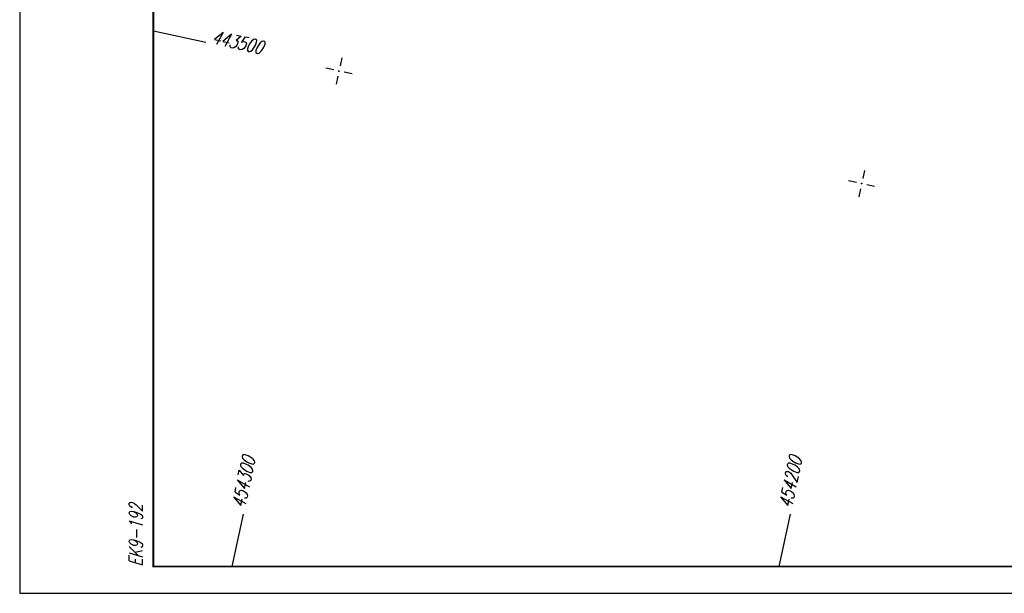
# Model space of a CAD drawing. Extents: x 0 to 1135, y 0 to 420.
# Tile 1 of 48: x 0 to 184, y 0 to 107. Entities that reach past the tile are written whole.
import ezdxf

# ---------------------------------------------------------------- set-up
doc = ezdxf.new("R2010")
doc.units = 0
doc.header["$LTSCALE"] = 2
doc.header["$MEASUREMENT"] = 0
doc.linetypes.add('AUSGEZOGEN', pattern=[0])
doc.layers.get('0').update_dxf_attribs({"linetype": 'AUSGEZOGEN'})
for name, color, linetype in [('FBR', 8, 'CONTINUOUS'), ('NETZ', 250, 'CONTINUOUS'), ('RAHMEN', 250, 'AUSGEZOGEN')]:
    doc.layers.add(name, color=color, linetype=linetype)
doc.styles.add('ROMANS', font='romans.shx', dxfattribs={"width": 0.8})

# ---------------------------------------------------------------- blocks, each defined once
blk = doc.blocks.new('IKR')
at = {"color": 0}
for p, q in [((0, 1), (0, 2.5)), ((-2.5, 0), (-1, 0)), ((1, 0), (2.5, 0)), ((0, -2.5), (0, -1))]:
    blk.add_line(p, q, dxfattribs=at)
blk.add_circle((0, 0), 0.05, dxfattribs=at)
blk.add_point((0, 0), dxfattribs=at)

msp = doc.modelspace()

# ---------------------------------------------------------------- linework, layer by layer
at = {"layer": 'FBR'}
for points in [[(632.48, 168.84, -0.009319), (633.99, 170.24, -0.008776), (635.77, 171.77, -0.047448), (638.51, 173.64, -0.043313), (641.84, 175.11, -0.010638), (644.36, 175.91, -0.025121), (645.44, 176.17, -0.000498), (651.94, 177.39, 0.000351), (661.14, 179.11, 0.000001), (685.94, 183.77, 0.000098), (686.21, 183.82, 0.000036), (700.61, 186.53, -0.000002), (715, 189.24, -0.000023), (729.21, 191.92, -0.000019), (746.05, 195.09, -0.003046), (758.19, 197.3, -0.001835)], [(236.69, 148.16, 0.000002), (252.45, 148.08, 0.000002), (263.53, 148.02, 0.00046)], [(138, 252.3, 0.000176), (186.54, 252.31, 0.00024), (222.04, 252.35, 0.000005), (255.02, 252.4, 0.000621)]]:
    msp.add_lwpolyline(points, format="xyb", dxfattribs=at)
at = {"layer": 'FBR', "flags": 128}
msp.add_lwpolyline([(323.99, 279.88, -0.000006), (352.82, 279.88, -0.000191)], format="xyb", dxfattribs=at)
at = {"layer": 'NETZ'}
for p, q in [((39.76, 5.02), (41.87, 14.8)), ((142.06, 5.02), (144.16, 14.8))]:
    msp.add_line(p, q, dxfattribs=at)
at = {"layer": 'RAHMEN'}
for p, q in [((0, 420), (0, 0)), ((25.02, 105.13), (34.8, 103.02)), ((0, 0), (950, 0))]:
    msp.add_line(p, q, dxfattribs=at)
at = {"layer": 'RAHMEN', "const_width": 0.35}
msp.add_lwpolyline([(25, 5), (1130, 5), (1130, 415), (25, 415), (25, 5)], dxfattribs=at)

# ---------------------------------------------------------------- block references
at = {"layer": 'NETZ', "rotation": 167.8411}
for p in [(59.72, 97.65), (157.48, 76.59)]:
    msp.add_blockref('IKR', p, dxfattribs=at)

# ---------------------------------------------------------------- texts
at = {"layer": 'NETZ', "style": 'ROMANS', "oblique": 16.6, "width": 0.75}
for s, rotation, p in [('443500', 347.8411, (35.77, 102.81)), ('454300', 77.8411, (42.08, 15.77)), ('454200', 77.8411, (144.37, 15.77))]:
    msp.add_text(s, height=2.5, rotation=rotation, dxfattribs=at).set_placement(p)
at = {"layer": 'RAHMEN', "style": 'ROMANS', "oblique": 16.6, "width": 0.75}
msp.add_text('EK9-192', height=2.5, rotation=90, dxfattribs=at).set_placement((23, 5))

doc.saveas('drawing.dxf')
